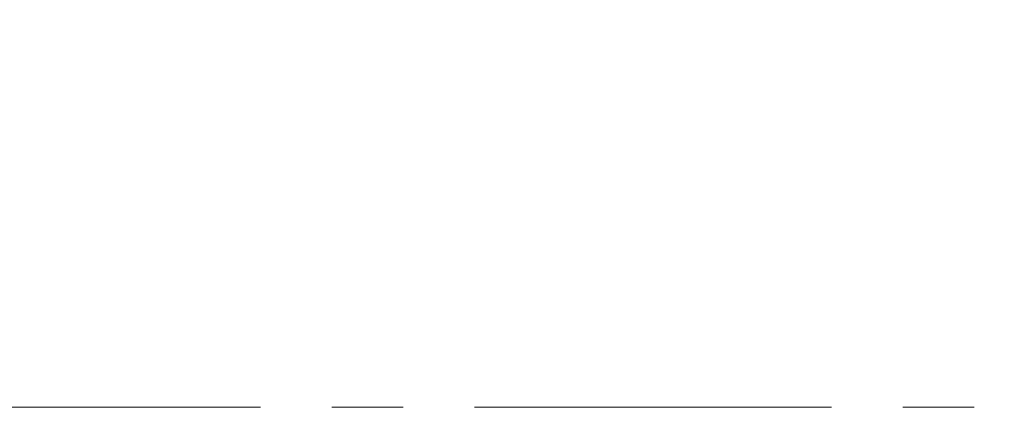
# Model space of a CAD drawing. Header units: millimetres. Extents: x 0 to 8410, y 0 to 5940.
# Tile 71 of 256: x 2462 to 2812, y 2908 to 3047. Entities that reach past the tile are written whole.
import ezdxf

# ---------------------------------------------------------------- set-up
doc = ezdxf.new("R2010")
doc.units = ezdxf.units.MM
doc.header["$LTSCALE"] = 10
doc.linetypes.add('CENTERX2', pattern=[20.32, 12.7, -2.54, 2.54, -2.54])
doc.styles.add('SLDTEXTSTYLE0', font='TXT', dxfattribs={"width": 0.605})
doc.dimstyles.new('SLDDIMSTYLE0', dxfattribs={"dimtxt": 50, "dimasz": 50, "dimexe": 0, "dimexo": 0.0625, "dimgap": 12.5, "dimtad": 1, "dimtoh": 1, "dimdec": 1, "dimrnd": 1e-09, "dimzin": 12, "dimdsep": 46, "dimtxsty": 'SLDTEXTSTYLE0', "dimsah": 1, "dimcen": 0.09, "dimadec": 0, "dimazin": 0, "dimtfac": 1, "dimtofl": 0, "dimtmove": 0, "dimatfit": 3, "dimfxl": 0, "dimfrac": 2, "dimtolj": 1, "dimtzin": 12, "dimarcsym": 0})

# ---------------------------------------------------------------- blocks, each defined once
blk = doc.blocks.new('*D4')
at = {"color": 7, "linetype": 'Continuous', "lineweight": 0}
for p, q in [((1441.19, 2973.04), (1441.19, 3462.48)), ((2711.19, 3148.04), (2711.19, 3462.48)), ((2711.19, 3447.48), (1441.19, 3447.48))]:
    blk.add_line(p, q, dxfattribs=at)
for points in [[(1441.19, 3447.48), (1491.19, 3439.98), (1491.19, 3454.98)], [(2711.19, 3447.48), (2661.19, 3454.98), (2661.19, 3439.98)]]:
    blk.add_solid(points, dxfattribs=at)
at = {"color": 7, "linetype": 'Continuous', "lineweight": 0, "insert": (1999.81, 3511.93), "char_height": 50, "attachment_point": 1, "style": 'SLDTEXTSTYLE0'}
blk.add_mtext('1270', dxfattribs=at)

msp = doc.modelspace()

# ---------------------------------------------------------------- linework, layer by layer
at = {"color": 7, "linetype": 'CENTERX2', "lineweight": 0}
msp.add_line((1201.243864, 2908.466676), (2883.288741, 2908.466676), dxfattribs=at)

# ---------------------------------------------------------------- dimensions: what is measured, and where the dimension line sits
at = {"color": 7, "linetype": 'Continuous', "lineweight": 0}
dim = msp.add_linear_dim(base=(1441.190786, 3447.476603), p1=(2711.190786, 3148.044765), p2=(1441.190786, 2973.044765), dimstyle='SLDDIMSTYLE0', dxfattribs=at)
dim.commit()
dim.dimension.update_dxf_attribs({"geometry": '*D4', "text_midpoint": (2076.190786, 3447.476603), "dimtype": 160})

doc.saveas('drawing.dxf')
